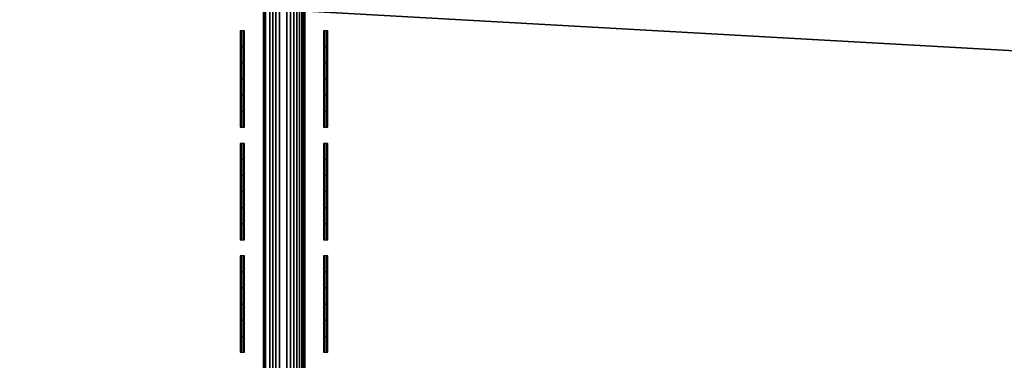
# Model space of a CAD drawing. Header units: inches. Extents: x 0 to 76, y -28.1 to 0.
# Tile 177 of 256: x 26 to 28.4, y -2.4 to -1.6. Entities that reach past the tile are written whole.
import ezdxf

# ---------------------------------------------------------------- set-up
doc = ezdxf.new("R2010")
doc.units = ezdxf.units.IN
doc.header["$LTSCALE"] = 0.03937
doc.header["$MEASUREMENT"] = 0
for name, color, linetype in [('A-FURN-3-ST-BK', 151, 'Continuous'), ('A-FURN-3-ST-SEAM', 250, 'Continuous'), ('A-FURN-3-STITCH', 15, 'Continuous')]:
    doc.layers.add(name, color=color, linetype=linetype)

msp = doc.modelspace()

# ---------------------------------------------------------------- meshes
at = {"layer": 'A-FURN-3-ST-BK'}
mesh = msp.add_polyface(dxfattribs=at)
corners = [(3.75, -5.4128, 31.5464), (72.25, -5.4128, 31.5464), (3.75, -5.2796, 31.8907), (72.25, -5.2796, 31.8907), (3.75, -5.0854, 32.2047), (72.25, -5.0854, 32.2047), (3.75, -4.8367, 32.4776), (72.25, -4.8367, 32.4776), (3.75, -4.5421, 32.7002), (72.25, -4.5421, 32.7002), (3.75, -4.2116, 32.8648), (72.25, -4.2116, 32.8648), (3.75, -3.8565, 32.9659), (72.25, -3.8565, 32.9659), (3.75, -3.4889, 33), (72.25, -0.5, 33), (3.75, -0.5, 33), (3.75, -0.3087, 32.9619), (72.25, -0.3087, 32.9619), (3.75, -0.1464, 32.8536), (72.25, -0.1464, 32.8536), (3.75, -0.0381, 32.6913), (72.25, -0.0381, 32.6913), (3.75, 0, 32.5), (72.25, 0, 5.25), (3.75, 0, 5.25), (3.75, -0.0335, 5.125), (72.25, -0.0335, 5.125), (3.75, -0.125, 5.0335), (72.25, -0.125, 5.0335), (3.75, -0.25, 5), (72.25, -4.1002, 5), (3.75, -4.1002, 5), (3.625, -0.0335, 32.5), (3.625, -0.3215, 32.931), (3.625, -0.1701, 32.8299), (3.625, -0.069, 32.6785), (3.625, -3.4889, 32.9665), (3.625, -5.2496, 31.8758), (3.625, -5.0586, 32.1845), (3.625, -4.8141, 32.4529), (3.625, -4.5245, 32.6717), (3.625, -4.1995, 32.8336), (3.625, -3.8504, 32.933), (3.625, -9.047, 18.6274), (3.75, -9.0792, 18.6366), (3.75, -9.0961, 18.4537), (3.625, -9.0627, 18.4568), (3.75, -9.0457, 18.277), (3.625, -9.0158, 18.2919), (3.75, -8.935, 18.1304), (3.625, -8.9124, 18.1552), (3.75, -8.7788, 18.0337), (3.625, -8.7667, 18.065), (3.75, -8.5982, 18), (3.6628, -0.0325, 5.1628), (3.744, -0.0451, 5.1069), (3.6878, -0.1355, 5.0367), (3.6878, -4.2147, 5.0367), (3.75, -4.2251, 5.0335), (3.7439, -4.3051, 5.1068), (3.75, -4.3166, 5.1249), (3.6629, -4.3176, 5.1627), (3.75, -4.3502, 5.2498), (3.75, -4.3592, 16.9008), (72.25, -4.3592, 16.9008), (3.75, -4.3968, 17.1854), (72.25, -4.3968, 17.1854), (3.75, -4.5068, 17.4505), (72.25, -4.5068, 17.4505), (3.75, -4.6816, 17.6781), (72.25, -4.6816, 17.6781), (3.75, -4.9094, 17.8528), (72.25, -4.9094, 17.8528), (3.75, -5.1746, 17.9626), (72.25, -5.1746, 17.9626), (3.75, -5.4592, 18), (72.25, -4.2251, 5.0335), (72.25, -4.3166, 5.1249), (72.25, -8.5982, 18), (72.25, -8.7788, 18.0337), (72.25, -8.935, 18.1304), (72.25, -9.0457, 18.277), (72.25, -9.0961, 18.4537)]
mesh.append_faces([[corners[k] for k in face] for face in [(0, 1, 2), (2, 3, 4), (4, 5, 6), (6, 7, 8), (8, 9, 10), (10, 11, 12), (12, 13, 14), (14, 15, 16), (16, 15, 17), (17, 18, 19), (19, 20, 21), (21, 22, 23), (23, 24, 25), (25, 24, 26), (26, 27, 28), (28, 29, 30), (30, 31, 32), (25, 33, 23), (34, 16, 17), (35, 17, 19), (36, 19, 21), (33, 21, 23), (16, 37, 14), (37, 12, 14), (38, 0, 2), (39, 2, 4), (40, 4, 6), (41, 6, 8), (42, 8, 10), (43, 10, 12), (0, 44, 45), (45, 44, 46), (46, 47, 48), (48, 49, 50), (50, 51, 52), (52, 53, 54), (55, 25, 26), (55, 26, 56), (56, 26, 28), (56, 28, 57), (57, 28, 30), (58, 32, 59), (58, 59, 60), (60, 59, 61), (60, 61, 62), (62, 61, 63), (64, 65, 66), (66, 67, 68), (68, 69, 70), (70, 71, 72), (72, 73, 74), (74, 75, 76), (63, 65, 64), (32, 31, 59), (59, 77, 61), (61, 78, 63), (45, 1, 0), (54, 79, 52), (52, 80, 50), (50, 81, 48), (48, 82, 46), (46, 83, 45), (76, 79, 54)]])
mesh = msp.add_polyface(dxfattribs=at)
corners = [(72.25, 0, 32.5), (72.375, -0.0335, 5.25), (72.25, 0, 5.25), (72.25, -0.5, 33), (72.375, -0.5, 32.9665), (72.25, -0.3087, 32.9619), (72.375, -0.3215, 32.931), (72.25, -0.1464, 32.8536), (72.375, -0.1701, 32.8299), (72.25, -0.0381, 32.6913), (72.375, -0.069, 32.6785), (72.25, -3.4889, 33), (72.25, -5.4128, 31.5464), (72.375, -5.3806, 31.5372), (72.25, -5.2796, 31.8907), (72.375, -5.2496, 31.8758), (72.25, -5.0854, 32.2047), (72.375, -5.0586, 32.1845), (72.25, -4.8367, 32.4776), (72.375, -4.8141, 32.4529), (72.25, -4.5421, 32.7002), (72.375, -4.5245, 32.6717), (72.25, -4.2116, 32.8648), (72.375, -4.1995, 32.8336), (72.25, -3.8565, 32.9659), (72.375, -3.8504, 32.933), (72.25, -9.0792, 18.6366), (72.25, -4.3502, 5.2498), (72.375, -4.3257, 16.9009), (72.25, -4.3592, 16.9008), (72.375, -4.3542, 17.153), (72.25, -4.3968, 17.1854), (72.375, -4.4382, 17.3924), (72.25, -4.5068, 17.4505), (72.375, -4.5733, 17.6071), (72.25, -4.6816, 17.6781), (72.3122, -0.1355, 5.0367), (72.25, -0.25, 5), (72.25, -0.125, 5.0335), (72.256, -0.0451, 5.1069), (72.25, -0.0335, 5.125), (72.3372, -0.0325, 5.1628), (72.3371, -4.3176, 5.1627), (72.25, -4.3166, 5.1249), (72.2561, -4.3051, 5.1068), (72.25, -4.2251, 5.0335), (72.3122, -4.2147, 5.0367), (72.25, -4.1002, 5), (3.75, -5.2796, 31.8907), (3.75, -5.0854, 32.2047), (3.75, -4.8367, 32.4776), (3.75, -4.5421, 32.7002), (3.75, -4.2116, 32.8648), (3.75, -3.8565, 32.9659), (3.75, -3.4889, 33), (3.75, -0.3087, 32.9619), (3.75, -0.1464, 32.8536), (3.75, -0.0381, 32.6913), (3.75, 0, 32.5), (3.75, -0.0335, 5.125), (3.75, -0.125, 5.0335), (3.75, -0.25, 5), (3.75, -4.3968, 17.1854), (3.75, -4.5068, 17.4505), (3.75, -4.6816, 17.6781), (3.75, -4.9094, 17.8528), (72.25, -4.9094, 17.8528), (3.75, -5.1746, 17.9626), (72.25, -5.1746, 17.9626), (3.75, -5.4592, 18), (72.25, -5.4592, 18), (3.75, -4.3502, 5.2498), (3.75, -4.2251, 5.0335), (3.75, -4.3166, 5.1249), (3.75, -9.0792, 18.6366), (3.75, -8.7788, 18.0337), (72.25, -8.5982, 18), (72.25, -8.7788, 18.0337), (3.75, -8.935, 18.1304), (72.25, -8.935, 18.1304), (3.75, -9.0457, 18.277), (72.25, -9.0457, 18.277), (3.75, -9.0961, 18.4537), (72.25, -9.0961, 18.4537)]
mesh.append_faces([[corners[k] for k in face] for face in [(0, 1, 2), (3, 4, 5), (5, 6, 7), (7, 8, 9), (9, 10, 0), (3, 11, 4), (12, 13, 14), (14, 15, 16), (16, 17, 18), (18, 19, 20), (20, 21, 22), (22, 23, 24), (24, 25, 11), (12, 26, 13), (27, 28, 29), (29, 30, 31), (31, 32, 33), (33, 34, 35), (36, 37, 38), (36, 38, 39), (39, 38, 40), (39, 40, 41), (41, 40, 2), (42, 27, 43), (42, 43, 44), (44, 43, 45), (44, 45, 46), (46, 45, 47), (48, 12, 14), (49, 14, 16), (50, 16, 18), (51, 18, 20), (52, 20, 22), (53, 22, 24), (54, 24, 11), (11, 3, 54), (55, 3, 5), (56, 5, 7), (57, 7, 9), (58, 9, 0), (0, 2, 58), (59, 2, 40), (60, 40, 38), (61, 38, 37), (37, 47, 61), (62, 29, 31), (63, 31, 33), (64, 33, 35), (65, 35, 66), (67, 66, 68), (69, 68, 70), (27, 29, 71), (72, 47, 45), (73, 45, 43), (71, 43, 27), (26, 12, 74), (75, 76, 77), (78, 77, 79), (80, 79, 81), (82, 81, 83), (74, 83, 26), (70, 76, 69)]])
at = {"layer": 'A-FURN-3-ST-SEAM'}
mesh = msp.add_polyface(dxfattribs=at)
corners = [(26.6405, -0.5, 33.0472), (26.6054, -0.5, 33.0459), (26.6054, -1.4963, 33.0459), (26.6405, -1.4963, 33.0472), (26.6054, -2.4926, 33.0459), (26.6405, -2.4926, 33.0472), (26.5753, -2.4926, 33.0045), (26.5801, -2.4926, 33.0217), (26.5801, -1.4963, 33.0217), (26.5753, -1.4963, 33.0045), (26.5801, -0.5, 33.0217), (26.5753, -0.5, 33.0045), (26.5769, -0.5, 32.9868), (26.5769, -1.4963, 32.9868), (26.5769, -2.4926, 32.9868), (26.6317, -2.4926, 32.9505), (26.614, -2.4926, 32.9515), (26.614, -1.4963, 32.9515), (26.6317, -1.4963, 32.9505), (26.614, -0.5, 32.9515), (26.6317, -0.5, 32.9505), (26.6622, -0.5, 32.9675), (26.6715, -0.5, 32.9826), (26.6715, -1.4963, 32.9826), (26.6622, -1.4963, 32.9675), (26.6715, -2.4926, 32.9826), (26.6622, -2.4926, 32.9675), (26.675, -2.4926, 33), (26.675, -1.4963, 33), (26.675, -0.5, 33), (26.6484, -2.4926, 32.9563), (26.6484, -1.4963, 32.9563), (26.6484, -0.5, 32.9563), (26.6679, -2.4926, 33.0255), (26.675, -3.4889, 33), (26.6679, -1.4963, 33.0255), (26.6679, -0.5, 33.0255), (26.5978, -0.5, 32.9588), (26.5978, -1.4963, 32.9588), (26.5978, -2.4926, 32.9588), (26.5905, -0.5, 33.0362), (26.5905, -1.4963, 33.0362), (26.5905, -2.4926, 33.0362), (26.6562, -0.5, 33.039), (26.6562, -1.4963, 33.039), (26.6562, -2.4926, 33.039)]
mesh.append_faces([[corners[k] for k in face] for face in [(0, 1, 2, 3), (3, 2, 4, 5), (6, 7, 8, 9), (9, 8, 10, 11), (11, 12, 13, 9), (9, 13, 14, 6), (15, 16, 17, 18), (18, 17, 19, 20), (21, 22, 23, 24), (24, 23, 25, 26), (27, 25, 28), (28, 25, 23), (28, 23, 29), (26, 30, 31, 24), (24, 31, 32, 21), (33, 34, 27), (33, 27, 35), (35, 27, 28), (35, 28, 36), (20, 32, 31, 18), (18, 31, 30, 15), (37, 19, 17, 38), (38, 17, 16, 39), (12, 37, 38, 13), (13, 38, 39, 14), (40, 10, 8, 41), (41, 8, 7, 42), (1, 40, 41, 2), (2, 41, 42, 4), (43, 0, 3, 44), (44, 3, 5, 45), (36, 43, 44, 35), (35, 44, 45, 33)]])
at = {"layer": 'A-FURN-3-STITCH'}
mesh = msp.add_polymesh((7, 4), dxfattribs=at)
for k, corner in enumerate([(26.5194, -1.8193, 32.9993), (26.5221, -1.8193, 32.9992), (26.5273, -1.8193, 32.9992), (26.5299, -1.8193, 32.9993), (26.5194, -1.781, 33.0072), (26.5221, -1.7811, 33.0117), (26.5273, -1.7811, 33.0117), (26.5299, -1.781, 33.0072), (26.5194, -1.7423, 33.0121), (26.5221, -1.7423, 33.0166), (26.5273, -1.7423, 33.0166), (26.5299, -1.7423, 33.0121), (26.5194, -1.7032, 33.0139), (26.5221, -1.7032, 33.0184), (26.5273, -1.7032, 33.0184), (26.5299, -1.7032, 33.0139), (26.5194, -1.6641, 33.0127), (26.5221, -1.6641, 33.0172), (26.5273, -1.6641, 33.0172), (26.5299, -1.6641, 33.0127), (26.5194, -1.6252, 33.0084), (26.5221, -1.6253, 33.0129), (26.5273, -1.6253, 33.0129), (26.5299, -1.6252, 33.0084), (26.5194, -1.5868, 33.0011), (26.5221, -1.5868, 33.0011), (26.5273, -1.5868, 33.0011), (26.5299, -1.5868, 33.0011)]):
    mesh.set_mesh_vertex(divmod(k, 4), corner)
mesh = msp.add_polymesh((7, 4), dxfattribs=at)
for k, corner in enumerate([(26.7201, -1.8193, 32.9993), (26.7227, -1.8193, 32.9992), (26.7279, -1.8193, 32.9992), (26.7306, -1.8193, 32.9993), (26.7201, -1.781, 33.0072), (26.7227, -1.7811, 33.0117), (26.7279, -1.7811, 33.0117), (26.7306, -1.781, 33.0072), (26.7201, -1.7423, 33.0121), (26.7227, -1.7423, 33.0166), (26.7279, -1.7423, 33.0166), (26.7306, -1.7423, 33.0121), (26.7201, -1.7032, 33.0139), (26.7227, -1.7032, 33.0184), (26.7279, -1.7032, 33.0184), (26.7306, -1.7032, 33.0139), (26.7201, -1.6641, 33.0127), (26.7227, -1.6641, 33.0172), (26.7279, -1.6641, 33.0172), (26.7306, -1.6641, 33.0127), (26.7201, -1.6252, 33.0084), (26.7227, -1.6253, 33.0129), (26.7279, -1.6253, 33.0129), (26.7306, -1.6252, 33.0084), (26.7201, -1.5868, 33.0011), (26.7227, -1.5868, 33.0011), (26.7279, -1.5868, 33.0011), (26.7306, -1.5868, 33.0011)]):
    mesh.set_mesh_vertex(divmod(k, 4), corner)
mesh = msp.add_polymesh((7, 4), dxfattribs=at)
for k, corner in enumerate([(26.5194, -2.0911, 32.9993), (26.5221, -2.0911, 32.9992), (26.5273, -2.0911, 32.9992), (26.5299, -2.0911, 32.9993), (26.5194, -2.0528, 33.0072), (26.5221, -2.0528, 33.0117), (26.5273, -2.0528, 33.0117), (26.5299, -2.0528, 33.0072), (26.5194, -2.014, 33.0121), (26.5221, -2.014, 33.0166), (26.5273, -2.014, 33.0166), (26.5299, -2.014, 33.0121), (26.5194, -1.9749, 33.0139), (26.5221, -1.9749, 33.0184), (26.5273, -1.9749, 33.0184), (26.5299, -1.9749, 33.0139), (26.5194, -1.9358, 33.0127), (26.5221, -1.9359, 33.0172), (26.5273, -1.9359, 33.0172), (26.5299, -1.9358, 33.0127), (26.5194, -1.897, 33.0084), (26.5221, -1.897, 33.0129), (26.5273, -1.897, 33.0129), (26.5299, -1.897, 33.0084), (26.5194, -1.8586, 33.0011), (26.5221, -1.8586, 33.0011), (26.5273, -1.8586, 33.0011), (26.5299, -1.8586, 33.0011)]):
    mesh.set_mesh_vertex(divmod(k, 4), corner)
mesh = msp.add_polymesh((7, 4), dxfattribs=at)
for k, corner in enumerate([(26.7201, -2.0911, 32.9993), (26.7227, -2.0911, 32.9992), (26.7279, -2.0911, 32.9992), (26.7306, -2.0911, 32.9993), (26.7201, -2.0528, 33.0072), (26.7227, -2.0528, 33.0117), (26.7279, -2.0528, 33.0117), (26.7306, -2.0528, 33.0072), (26.7201, -2.014, 33.0121), (26.7227, -2.014, 33.0166), (26.7279, -2.014, 33.0166), (26.7306, -2.014, 33.0121), (26.7201, -1.9749, 33.0139), (26.7227, -1.9749, 33.0184), (26.7279, -1.9749, 33.0184), (26.7306, -1.9749, 33.0139), (26.7201, -1.9358, 33.0127), (26.7227, -1.9359, 33.0172), (26.7279, -1.9359, 33.0172), (26.7306, -1.9358, 33.0127), (26.7201, -1.897, 33.0084), (26.7227, -1.897, 33.0129), (26.7279, -1.897, 33.0129), (26.7306, -1.897, 33.0084), (26.7201, -1.8586, 33.0011), (26.7227, -1.8586, 33.0011), (26.7279, -1.8586, 33.0011), (26.7306, -1.8586, 33.0011)]):
    mesh.set_mesh_vertex(divmod(k, 4), corner)
mesh = msp.add_polymesh((7, 4), dxfattribs=at)
for k, corner in enumerate([(26.5194, -2.3628, 32.9993), (26.5221, -2.3628, 32.9992), (26.5273, -2.3628, 32.9992), (26.5299, -2.3628, 32.9993), (26.5194, -2.3245, 33.0072), (26.5221, -2.3245, 33.0117), (26.5273, -2.3245, 33.0117), (26.5299, -2.3245, 33.0072), (26.5194, -2.2857, 33.0121), (26.5221, -2.2857, 33.0166), (26.5273, -2.2857, 33.0166), (26.5299, -2.2857, 33.0121), (26.5194, -2.2466, 33.0139), (26.5221, -2.2467, 33.0184), (26.5273, -2.2467, 33.0184), (26.5299, -2.2466, 33.0139), (26.5194, -2.2076, 33.0127), (26.5221, -2.2076, 33.0172), (26.5273, -2.2076, 33.0172), (26.5299, -2.2076, 33.0127), (26.5194, -2.1687, 33.0084), (26.5221, -2.1687, 33.0129), (26.5273, -2.1687, 33.0129), (26.5299, -2.1687, 33.0084), (26.5194, -2.1303, 33.0011), (26.5221, -2.1303, 33.0011), (26.5273, -2.1303, 33.0011), (26.5299, -2.1303, 33.0011)]):
    mesh.set_mesh_vertex(divmod(k, 4), corner)
mesh = msp.add_polymesh((7, 4), dxfattribs=at)
for k, corner in enumerate([(26.7201, -2.3628, 32.9993), (26.7227, -2.3628, 32.9992), (26.7279, -2.3628, 32.9992), (26.7306, -2.3628, 32.9993), (26.7201, -2.3245, 33.0072), (26.7227, -2.3245, 33.0117), (26.7279, -2.3245, 33.0117), (26.7306, -2.3245, 33.0072), (26.7201, -2.2857, 33.0121), (26.7227, -2.2857, 33.0166), (26.7279, -2.2857, 33.0166), (26.7306, -2.2857, 33.0121), (26.7201, -2.2466, 33.0139), (26.7227, -2.2467, 33.0184), (26.7279, -2.2467, 33.0184), (26.7306, -2.2466, 33.0139), (26.7201, -2.2076, 33.0127), (26.7227, -2.2076, 33.0172), (26.7279, -2.2076, 33.0172), (26.7306, -2.2076, 33.0127), (26.7201, -2.1687, 33.0084), (26.7227, -2.1687, 33.0129), (26.7279, -2.1687, 33.0129), (26.7306, -2.1687, 33.0084), (26.7201, -2.1303, 33.0011), (26.7227, -2.1303, 33.0011), (26.7279, -2.1303, 33.0011), (26.7306, -2.1303, 33.0011)]):
    mesh.set_mesh_vertex(divmod(k, 4), corner)

doc.saveas('drawing.dxf')
